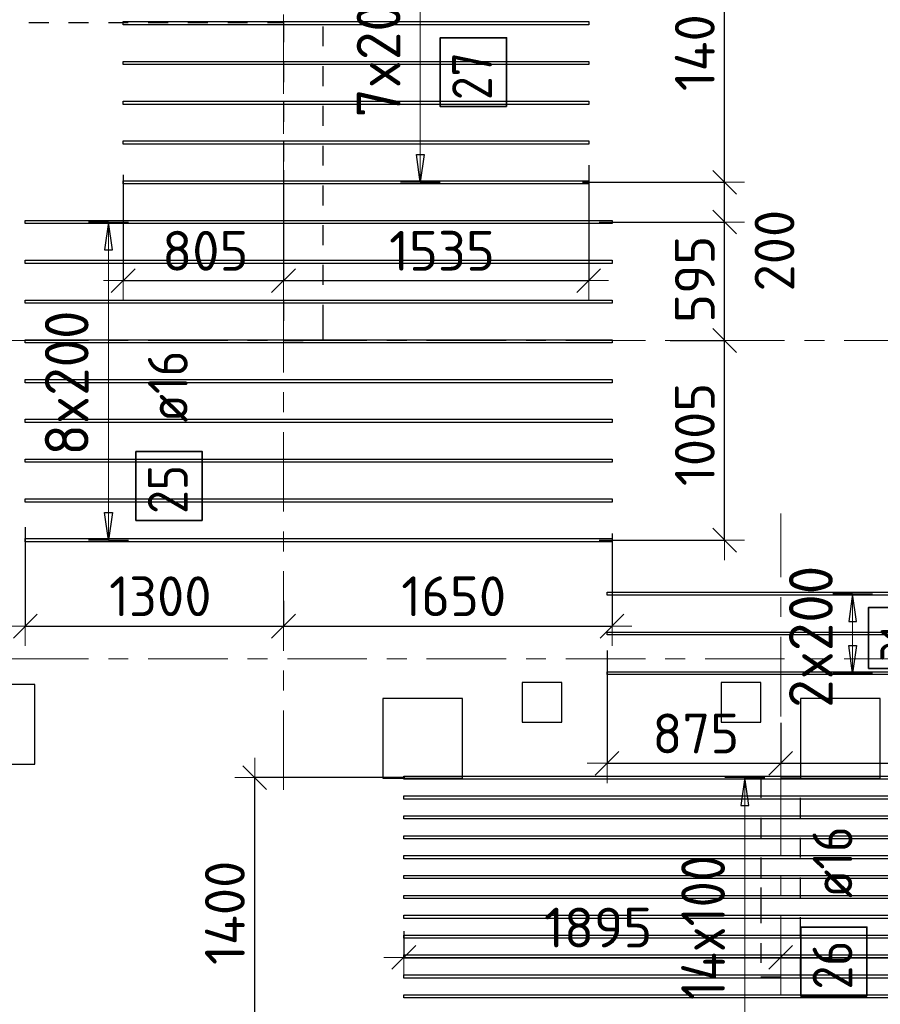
# Model space of a CAD drawing. Header units: metres. Extents: x -38 to 97, y -15 to 21.
# Tile 40 of 132: x 44.32 to 48.65, y 5.66 to 10.61. Entities that reach past the tile are written whole.
import ezdxf

# ---------------------------------------------------------------- set-up
doc = ezdxf.new("R2010")
doc.units = ezdxf.units.M
doc.header["$PDMODE"] = 65
for name, pattern in [('______11', [0.5, 0.4, -0.05, 0, -0.05]), ('______2', [0.0405, 0.03, -0.0105]), ('______5', [1.1, 0.8, -0.1, 0.1, -0.1])]:
    doc.linetypes.add(name, pattern=pattern)
for name, color, linetype, lineweight in [('XR$2$Осевая линия (1)', 7, '______5', 13), ('XR$4$Перекрытие (1)', 7, 'Continuous', 35), ('XR$4$Размерная линия (1)', 7, 'Continuous', 13)]:
    doc.layers.add(name, color=color, linetype=linetype, lineweight=lineweight)
doc.layers.add('XR$4$Арм.стержн.Доп. Арм верхн.зоны Х', color=7, linetype='Continuous', lineweight=35, true_color=0x8c8cff)
doc.layers.add('XR$6$Стена_ бетон несущ.', color=7, linetype='Continuous', lineweight=70, true_color=0xb4b496)
doc.styles.add('ISOCPEUR', font='txt')
doc.dimstyles.new('DIMSTYLE_3', dxfattribs={"dimtxt": 0.2, "dimasz": 0.2, "dimexe": 0, "dimexo": 0, "dimgap": 0.1, "dimtad": 2, "dimdec": 0, "dimlfac": 1000, "dimrnd": 5, "dimzin": 12, "dimdsep": 46, "dimtxsty": 'ISOCPEUR', "dimblk1": 'ALL_ML_STRICH', "dimblk2": 'ALL_ML_STRICH', "dimsah": 1, "dimcen": 0, "dimclrd": 7, "dimclre": 256, "dimclrt": 7, "dimadec": 0, "dimazin": 0, "dimtfac": 1, "dimtdec": 0, "dimtix": 1, "dimtmove": 2, "dimatfit": 3, "dimfxl": 0, "dimtzin": 0, "dimlwd": 0, "dimlwe": -3, "dimarcsym": 0})
doc.dimstyles.new('DIMSTYLE_34', dxfattribs={"dimtxt": 0.2, "dimasz": 0.2, "dimexe": 0, "dimexo": 0, "dimgap": 0.1, "dimtad": 0, "dimdec": 0, "dimlfac": 1000, "dimrnd": 5, "dimzin": 12, "dimdsep": 46, "dimtxsty": 'ISOCPEUR', "dimblk1": 'ALL_ML_STRICH', "dimblk2": 'ALL_ML_STRICH', "dimsah": 1, "dimcen": 0, "dimclrd": 7, "dimclre": 256, "dimclrt": 7, "dimadec": 0, "dimazin": 0, "dimtfac": 1, "dimtdec": 0, "dimtix": 1, "dimtmove": 2, "dimatfit": 3, "dimfxl": 0, "dimtvp": 1.2, "dimtzin": 0, "dimlwd": 0, "dimlwe": -3, "dimarcsym": 0})

# ---------------------------------------------------------------- blocks, each defined once
blk = doc.blocks.new('ALL_ML_STRICH')
at = {"color": 0, "linetype": 'ByBlock', "lineweight": -2}
for p, q in [((0, -0.5), (0, 0.5)), ((-0.3, -0.3), (0.3, 0.3)), ((-1, 0), (0.5, 0))]:
    blk.add_line(p, q, dxfattribs=at)
blk = doc.blocks.new('*D488')
at = {"layer": 'DEFPOINTS', "color": 7, "linetype": 'Continuous', "lineweight": 13, "transparency": 33554687}
for p in [(47.5748, 9), (47.218, 7.9959), (47.8683, 7.9959)]:
    blk.add_point(p, dxfattribs=at)
at = {"layer": 'XR$4$Размерная линия (1)', "color": 9, "linetype": 'Continuous', "lineweight": -2, "true_color": 0xc7c7c7, "transparency": 33554687}
for p, q in [((47.5948, 9), (47.8683, 9)), ((47.238, 7.9959), (47.8683, 7.9959))]:
    blk.add_line(p, q, dxfattribs=at)
at = {"layer": 'XR$4$Размерная линия (1)', "color": 7, "linetype": 'Continuous', "lineweight": -2, "transparency": 33554687}
blk.add_line((47.8683, 7.9959), (47.8683, 9), dxfattribs=at)
at = {"layer": 'XR$4$Размерная линия (1)', "color": 7, "linetype": 'Continuous', "lineweight": 13, "transparency": 33554687, "xscale": 0.2, "yscale": 0.2, "zscale": 0.2}
for p, rotation in [((47.8683, 9), 90), ((47.8683, 7.9959), 270)]:
    blk.add_blockref('ALL_ML_STRICH', p, dxfattribs=dict(at, rotation=rotation))
at = {"layer": 'XR$4$Размерная линия (1)', "color": 7, "linetype": 'Continuous', "lineweight": 13, "transparency": 33554687, "insert": (47.7183, 8.528), "char_height": 0.2, "width": 0.8, "attachment_point": 5, "rotation": 90, "style": 'ISOCPEUR'}
blk.add_mtext('\\A1;{1005}', dxfattribs=at)
blk = doc.blocks.new('*D489')
at = {"layer": 'DEFPOINTS', "color": 7, "linetype": 'Continuous', "lineweight": 13, "transparency": 33554687}
for p in [(47.218, 9.5959), (47.5748, 9), (47.8683, 9)]:
    blk.add_point(p, dxfattribs=at)
at = {"layer": 'XR$4$Размерная линия (1)', "color": 9, "linetype": 'Continuous', "lineweight": -2, "true_color": 0xc7c7c7, "transparency": 33554687}
for p, q in [((47.238, 9.5959), (47.8683, 9.5959)), ((47.5948, 9), (47.8683, 9))]:
    blk.add_line(p, q, dxfattribs=at)
at = {"layer": 'XR$4$Размерная линия (1)', "color": 7, "linetype": 'Continuous', "lineweight": -2, "transparency": 33554687}
blk.add_line((47.8683, 9), (47.8683, 9.5959), dxfattribs=at)
at = {"layer": 'XR$4$Размерная линия (1)', "color": 7, "linetype": 'Continuous', "lineweight": 13, "transparency": 33554687, "xscale": 0.2, "yscale": 0.2, "zscale": 0.2}
for p, rotation in [((47.8683, 9.5959), 90), ((47.8683, 9), 270)]:
    blk.add_blockref('ALL_ML_STRICH', p, dxfattribs=dict(at, rotation=rotation))
at = {"layer": 'XR$4$Размерная линия (1)', "color": 7, "linetype": 'Continuous', "lineweight": 13, "transparency": 33554687, "insert": (47.7183, 9.308), "char_height": 0.2, "width": 0.6, "attachment_point": 5, "rotation": 90, "style": 'ISOCPEUR'}
blk.add_mtext('\\A1;{595}', dxfattribs=at)
blk = doc.blocks.new('*D490')
at = {"layer": 'DEFPOINTS', "color": 7, "linetype": 'Continuous', "lineweight": 13, "transparency": 33554687}
for p in [(47.1336, 9.7959), (47.218, 9.5959), (47.8683, 9.5959)]:
    blk.add_point(p, dxfattribs=at)
at = {"layer": 'XR$4$Размерная линия (1)', "color": 9, "linetype": 'Continuous', "lineweight": -2, "true_color": 0xc7c7c7, "transparency": 33554687}
for p, q in [((47.1536, 9.7959), (47.8683, 9.7959)), ((47.238, 9.5959), (47.8683, 9.5959))]:
    blk.add_line(p, q, dxfattribs=at)
at = {"layer": 'XR$4$Размерная линия (1)', "color": 7, "linetype": 'Continuous', "lineweight": -2, "transparency": 33554687}
blk.add_line((47.8683, 9.5959), (47.8683, 9.7959), dxfattribs=at)
at = {"layer": 'XR$4$Размерная линия (1)', "color": 7, "linetype": 'Continuous', "lineweight": 13, "transparency": 33554687, "xscale": 0.2, "yscale": 0.2, "zscale": 0.2}
for p, rotation in [((47.8683, 9.7959), 90), ((47.8683, 9.5959), 270)]:
    blk.add_blockref('ALL_ML_STRICH', p, dxfattribs=dict(at, rotation=rotation))
at = {"layer": 'XR$4$Размерная линия (1)', "color": 7, "linetype": 'Continuous', "lineweight": 13, "transparency": 33554687, "insert": (48.1191, 9.4522), "char_height": 0.2, "width": 0.6, "attachment_point": 5, "rotation": 90, "style": 'ISOCPEUR'}
blk.add_mtext('\\A1;{200}', dxfattribs=at)
blk = doc.blocks.new('*D491')
at = {"layer": 'DEFPOINTS', "color": 7, "linetype": 'Continuous', "lineweight": 13, "transparency": 33554687}
for p in [(47.1077, 11.1959), (47.1336, 9.7959), (47.8683, 9.7959)]:
    blk.add_point(p, dxfattribs=at)
at = {"layer": 'XR$4$Размерная линия (1)', "color": 9, "linetype": 'Continuous', "lineweight": -2, "true_color": 0xc7c7c7, "transparency": 33554687}
for p, q in [((47.1277, 11.1959), (47.8683, 11.1959)), ((47.1536, 9.7959), (47.8683, 9.7959))]:
    blk.add_line(p, q, dxfattribs=at)
at = {"layer": 'XR$4$Размерная линия (1)', "color": 7, "linetype": 'Continuous', "lineweight": -2, "transparency": 33554687}
blk.add_line((47.8683, 9.7959), (47.8683, 11.1959), dxfattribs=at)
at = {"layer": 'XR$4$Размерная линия (1)', "color": 7, "linetype": 'Continuous', "lineweight": 13, "transparency": 33554687, "xscale": 0.2, "yscale": 0.2, "zscale": 0.2}
for p, rotation in [((47.8683, 11.1959), 90), ((47.8683, 9.7959), 270)]:
    blk.add_blockref('ALL_ML_STRICH', p, dxfattribs=dict(at, rotation=rotation))
at = {"layer": 'XR$4$Размерная линия (1)', "color": 7, "linetype": 'Continuous', "lineweight": 13, "transparency": 33554687, "insert": (47.7183, 10.5159), "char_height": 0.2, "width": 0.8, "attachment_point": 5, "rotation": 90, "style": 'ISOCPEUR'}
blk.add_mtext('\\A1;{1400}', dxfattribs=at)
blk = doc.blocks.new('*D500')
at = {"layer": 'DEFPOINTS', "color": 7, "linetype": 'Continuous', "lineweight": 13, "transparency": 33554687}
for p in [(44.3523, 8.0816), (45.65, 7.7118), (44.3523, 7.5641)]:
    blk.add_point(p, dxfattribs=at)
at = {"layer": 'XR$4$Размерная линия (1)', "color": 9, "linetype": 'Continuous', "lineweight": -2, "true_color": 0xc7c7c7, "transparency": 33554687}
for p, q in [((44.3523, 8.0616), (44.3523, 7.5641)), ((45.65, 7.6918), (45.65, 7.5641))]:
    blk.add_line(p, q, dxfattribs=at)
at = {"layer": 'XR$4$Размерная линия (1)', "color": 7, "linetype": 'Continuous', "lineweight": -2, "transparency": 33554687}
blk.add_line((44.3523, 7.5641), (45.65, 7.5641), dxfattribs=at)
at = {"layer": 'XR$4$Размерная линия (1)', "color": 7, "linetype": 'Continuous', "lineweight": 13, "transparency": 33554687, "xscale": 0.2, "yscale": 0.2, "zscale": 0.2, "rotation": 180}
blk.add_blockref('ALL_ML_STRICH', (44.3523, 7.5641), dxfattribs=at)
at = {"layer": 'XR$4$Размерная линия (1)', "color": 7, "linetype": 'Continuous', "lineweight": 13, "transparency": 33554687, "xscale": 0.2, "yscale": 0.2, "zscale": 0.2}
blk.add_blockref('ALL_ML_STRICH', (45.65, 7.5641), dxfattribs=at)
at = {"layer": 'XR$4$Размерная линия (1)', "color": 7, "linetype": 'Continuous', "lineweight": 13, "transparency": 33554687, "insert": (45.0312, 7.7141), "char_height": 0.2, "width": 0.8, "attachment_point": 5, "style": 'ISOCPEUR'}
blk.add_mtext('\\A1;{1300}', dxfattribs=at)
blk = doc.blocks.new('*D501')
at = {"layer": 'DEFPOINTS', "color": 7, "linetype": 'Continuous', "lineweight": 13, "transparency": 33554687}
for p in [(47.3023, 8.0491), (45.65, 7.7118), (45.65, 7.5641)]:
    blk.add_point(p, dxfattribs=at)
at = {"layer": 'XR$4$Размерная линия (1)', "color": 9, "linetype": 'Continuous', "lineweight": -2, "true_color": 0xc7c7c7, "transparency": 33554687}
for p, q in [((47.3023, 8.0291), (47.3023, 7.5641)), ((45.65, 7.6918), (45.65, 7.5641))]:
    blk.add_line(p, q, dxfattribs=at)
at = {"layer": 'XR$4$Размерная линия (1)', "color": 7, "linetype": 'Continuous', "lineweight": -2, "transparency": 33554687}
blk.add_line((45.65, 7.5641), (47.3023, 7.5641), dxfattribs=at)
at = {"layer": 'XR$4$Размерная линия (1)', "color": 7, "linetype": 'Continuous', "lineweight": 13, "transparency": 33554687, "xscale": 0.2, "yscale": 0.2, "zscale": 0.2, "rotation": 180}
blk.add_blockref('ALL_ML_STRICH', (45.65, 7.5641), dxfattribs=at)
at = {"layer": 'XR$4$Размерная линия (1)', "color": 7, "linetype": 'Continuous', "lineweight": 13, "transparency": 33554687, "xscale": 0.2, "yscale": 0.2, "zscale": 0.2}
blk.add_blockref('ALL_ML_STRICH', (47.3023, 7.5641), dxfattribs=at)
at = {"layer": 'XR$4$Размерная линия (1)', "color": 7, "linetype": 'Continuous', "lineweight": 13, "transparency": 33554687, "insert": (46.5062, 7.7141), "char_height": 0.2, "width": 0.8, "attachment_point": 5, "style": 'ISOCPEUR'}
blk.add_mtext('\\A1;{1650}', dxfattribs=at)
blk = doc.blocks.new('*D502')
at = {"layer": 'DEFPOINTS', "color": 7, "linetype": 'Continuous', "lineweight": 13, "transparency": 33554687}
for p in [(45.65, 9.8772), (44.8447, 9.8529), (44.8447, 9.3014)]:
    blk.add_point(p, dxfattribs=at)
at = {"layer": 'XR$4$Размерная линия (1)', "color": 9, "linetype": 'Continuous', "lineweight": -2, "true_color": 0xc7c7c7, "transparency": 33554687}
for p, q in [((45.65, 9.8572), (45.65, 9.3014)), ((44.8447, 9.8329), (44.8447, 9.3014))]:
    blk.add_line(p, q, dxfattribs=at)
at = {"layer": 'XR$4$Размерная линия (1)', "color": 7, "linetype": 'Continuous', "lineweight": -2, "transparency": 33554687}
blk.add_line((44.8447, 9.3014), (45.65, 9.3014), dxfattribs=at)
at = {"layer": 'XR$4$Размерная линия (1)', "color": 7, "linetype": 'Continuous', "lineweight": 13, "transparency": 33554687, "xscale": 0.2, "yscale": 0.2, "zscale": 0.2, "rotation": 180}
blk.add_blockref('ALL_ML_STRICH', (44.8447, 9.3014), dxfattribs=at)
at = {"layer": 'XR$4$Размерная линия (1)', "color": 7, "linetype": 'Continuous', "lineweight": 13, "transparency": 33554687, "xscale": 0.2, "yscale": 0.2, "zscale": 0.2}
blk.add_blockref('ALL_ML_STRICH', (45.65, 9.3014), dxfattribs=at)
at = {"layer": 'XR$4$Размерная линия (1)', "color": 7, "linetype": 'Continuous', "lineweight": 13, "transparency": 33554687, "insert": (45.2573, 9.4514), "char_height": 0.2, "width": 0.6, "attachment_point": 5, "style": 'ISOCPEUR'}
blk.add_mtext('\\A1;{805}', dxfattribs=at)
blk = doc.blocks.new('*D503')
at = {"layer": 'DEFPOINTS', "color": 7, "linetype": 'Continuous', "lineweight": 13, "transparency": 33554687}
for p in [(45.65, 9.8772), (47.1847, 9.9016), (45.65, 9.3014)]:
    blk.add_point(p, dxfattribs=at)
at = {"layer": 'XR$4$Размерная линия (1)', "color": 9, "linetype": 'Continuous', "lineweight": -2, "true_color": 0xc7c7c7, "transparency": 33554687}
for p, q in [((45.65, 9.8572), (45.65, 9.3014)), ((47.1847, 9.8816), (47.1847, 9.3014))]:
    blk.add_line(p, q, dxfattribs=at)
at = {"layer": 'XR$4$Размерная линия (1)', "color": 7, "linetype": 'Continuous', "lineweight": -2, "transparency": 33554687}
blk.add_line((45.65, 9.3014), (47.1847, 9.3014), dxfattribs=at)
at = {"layer": 'XR$4$Размерная линия (1)', "color": 7, "linetype": 'Continuous', "lineweight": 13, "transparency": 33554687, "xscale": 0.2, "yscale": 0.2, "zscale": 0.2, "rotation": 180}
blk.add_blockref('ALL_ML_STRICH', (45.65, 9.3014), dxfattribs=at)
at = {"layer": 'XR$4$Размерная линия (1)', "color": 7, "linetype": 'Continuous', "lineweight": 13, "transparency": 33554687, "xscale": 0.2, "yscale": 0.2, "zscale": 0.2}
blk.add_blockref('ALL_ML_STRICH', (47.1847, 9.3014), dxfattribs=at)
at = {"layer": 'XR$4$Размерная линия (1)', "color": 7, "linetype": 'Continuous', "lineweight": 13, "transparency": 33554687, "insert": (46.4473, 9.4514), "char_height": 0.2, "width": 0.8, "attachment_point": 5, "style": 'ISOCPEUR'}
blk.add_mtext('\\A1;{1535}', dxfattribs=at)
blk = doc.blocks.new('*D536')
at = {"layer": 'DEFPOINTS', "color": 7, "linetype": 'Continuous', "lineweight": 13, "transparency": 33554687}
for p in [(47.2769, 7.4608), (48.15, 7.0974), (47.2769, 6.8742)]:
    blk.add_point(p, dxfattribs=at)
at = {"layer": 'XR$4$Размерная линия (1)', "color": 9, "linetype": 'Continuous', "lineweight": -2, "true_color": 0xc7c7c7, "transparency": 33554687}
for p, q in [((47.2769, 7.4408), (47.2769, 6.8742)), ((48.15, 7.0774), (48.15, 6.8742))]:
    blk.add_line(p, q, dxfattribs=at)
at = {"layer": 'XR$4$Размерная линия (1)', "color": 7, "linetype": 'Continuous', "lineweight": -2, "transparency": 33554687}
blk.add_line((47.2769, 6.8742), (48.15, 6.8742), dxfattribs=at)
at = {"layer": 'XR$4$Размерная линия (1)', "color": 7, "linetype": 'Continuous', "lineweight": 13, "transparency": 33554687, "xscale": 0.2, "yscale": 0.2, "zscale": 0.2, "rotation": 180}
blk.add_blockref('ALL_ML_STRICH', (47.2769, 6.8742), dxfattribs=at)
at = {"layer": 'XR$4$Размерная линия (1)', "color": 7, "linetype": 'Continuous', "lineweight": 13, "transparency": 33554687, "xscale": 0.2, "yscale": 0.2, "zscale": 0.2}
blk.add_blockref('ALL_ML_STRICH', (48.15, 6.8742), dxfattribs=at)
at = {"layer": 'XR$4$Размерная линия (1)', "color": 7, "linetype": 'Continuous', "lineweight": 13, "transparency": 33554687, "insert": (47.7234, 7.0242), "char_height": 0.2, "width": 0.6, "attachment_point": 5, "style": 'ISOCPEUR'}
blk.add_mtext('\\A1;{875}', dxfattribs=at)
blk = doc.blocks.new('*D537')
at = {"layer": 'DEFPOINTS', "color": 7, "linetype": 'Continuous', "lineweight": 13, "transparency": 33554687}
for p in [(50.2269, 7.4562), (48.15, 7.0974), (48.15, 6.8742)]:
    blk.add_point(p, dxfattribs=at)
at = {"layer": 'XR$4$Размерная линия (1)', "color": 9, "linetype": 'Continuous', "lineweight": -2, "true_color": 0xc7c7c7, "transparency": 33554687}
for p, q in [((50.2269, 7.4362), (50.2269, 6.8742)), ((48.15, 7.0774), (48.15, 6.8742))]:
    blk.add_line(p, q, dxfattribs=at)
at = {"layer": 'XR$4$Размерная линия (1)', "color": 7, "linetype": 'Continuous', "lineweight": -2, "transparency": 33554687}
blk.add_line((48.15, 6.8742), (50.2269, 6.8742), dxfattribs=at)
at = {"layer": 'XR$4$Размерная линия (1)', "color": 7, "linetype": 'Continuous', "lineweight": 13, "transparency": 33554687, "xscale": 0.2, "yscale": 0.2, "zscale": 0.2, "rotation": 180}
blk.add_blockref('ALL_ML_STRICH', (48.15, 6.8742), dxfattribs=at)
at = {"layer": 'XR$4$Размерная линия (1)', "color": 7, "linetype": 'Continuous', "lineweight": 13, "transparency": 33554687, "xscale": 0.2, "yscale": 0.2, "zscale": 0.2}
blk.add_blockref('ALL_ML_STRICH', (50.2269, 6.8742), dxfattribs=at)
at = {"layer": 'XR$4$Размерная линия (1)', "color": 7, "linetype": 'Continuous', "lineweight": 13, "transparency": 33554687, "insert": (49.1984, 7.0242), "char_height": 0.2, "width": 0.8, "attachment_point": 5, "style": 'ISOCPEUR'}
blk.add_mtext('\\A1;{2075}', dxfattribs=at)
blk = doc.blocks.new('*D627')
at = {"layer": 'DEFPOINTS', "color": 7, "linetype": 'Continuous', "lineweight": 13, "transparency": 33554687}
for p in [(46.255, 6.0492), (46.255, 5.8981), (48.15, 5.8738)]:
    blk.add_point(p, dxfattribs=at)
at = {"layer": 'XR$4$Размерная линия (1)', "color": 9, "linetype": 'Continuous', "lineweight": -2, "true_color": 0xc7c7c7, "transparency": 33554687}
for p, q in [((46.255, 6.0292), (46.255, 5.8981)), ((48.15, 5.8938), (48.15, 5.8981))]:
    blk.add_line(p, q, dxfattribs=at)
at = {"layer": 'XR$4$Размерная линия (1)', "color": 7, "linetype": 'Continuous', "lineweight": -2, "transparency": 33554687}
blk.add_line((46.255, 5.8981), (48.15, 5.8981), dxfattribs=at)
at = {"layer": 'XR$4$Размерная линия (1)', "color": 7, "linetype": 'Continuous', "lineweight": 13, "transparency": 33554687, "xscale": 0.2, "yscale": 0.2, "zscale": 0.2, "rotation": 180}
blk.add_blockref('ALL_ML_STRICH', (46.255, 5.8981), dxfattribs=at)
at = {"layer": 'XR$4$Размерная линия (1)', "color": 7, "linetype": 'Continuous', "lineweight": 13, "transparency": 33554687, "xscale": 0.2, "yscale": 0.2, "zscale": 0.2}
blk.add_blockref('ALL_ML_STRICH', (48.15, 5.8981), dxfattribs=at)
at = {"layer": 'XR$4$Размерная линия (1)', "color": 7, "linetype": 'Continuous', "lineweight": 13, "transparency": 33554687, "insert": (47.2325, 6.0481), "char_height": 0.2, "width": 0.8, "attachment_point": 5, "style": 'ISOCPEUR'}
blk.add_mtext('\\A1;{1895}', dxfattribs=at)
blk = doc.blocks.new('*D628')
at = {"layer": 'DEFPOINTS', "color": 7, "linetype": 'Continuous', "lineweight": 13, "transparency": 33554687}
for p in [(50.155, 5.953), (48.15, 5.8981), (48.15, 5.8738)]:
    blk.add_point(p, dxfattribs=at)
at = {"layer": 'XR$4$Размерная линия (1)', "color": 9, "linetype": 'Continuous', "lineweight": -2, "true_color": 0xc7c7c7, "transparency": 33554687}
for p, q in [((48.15, 5.8938), (48.15, 5.8981)), ((50.155, 5.933), (50.155, 5.8981))]:
    blk.add_line(p, q, dxfattribs=at)
at = {"layer": 'XR$4$Размерная линия (1)', "color": 7, "linetype": 'Continuous', "lineweight": -2, "transparency": 33554687}
blk.add_line((48.15, 5.8981), (50.155, 5.8981), dxfattribs=at)
at = {"layer": 'XR$4$Размерная линия (1)', "color": 7, "linetype": 'Continuous', "lineweight": 13, "transparency": 33554687, "xscale": 0.2, "yscale": 0.2, "zscale": 0.2, "rotation": 180}
blk.add_blockref('ALL_ML_STRICH', (48.15, 5.8981), dxfattribs=at)
at = {"layer": 'XR$4$Размерная линия (1)', "color": 7, "linetype": 'Continuous', "lineweight": 13, "transparency": 33554687, "xscale": 0.2, "yscale": 0.2, "zscale": 0.2}
blk.add_blockref('ALL_ML_STRICH', (50.155, 5.8981), dxfattribs=at)
at = {"layer": 'XR$4$Размерная линия (1)', "color": 7, "linetype": 'Continuous', "lineweight": 13, "transparency": 33554687, "insert": (49.1625, 6.0481), "char_height": 0.2, "width": 0.8, "attachment_point": 5, "style": 'ISOCPEUR'}
blk.add_mtext('\\A1;{2005}', dxfattribs=at)
blk = doc.blocks.new('*D632')
at = {"layer": 'DEFPOINTS', "color": 7, "linetype": 'Continuous', "lineweight": 13, "transparency": 33554687}
for p in [(46.2806, 6.8022), (45.5056, 5.4022), (46.2957, 5.4022)]:
    blk.add_point(p, dxfattribs=at)
at = {"layer": 'XR$4$Размерная линия (1)', "color": 9, "linetype": 'Continuous', "lineweight": -2, "true_color": 0xc7c7c7, "transparency": 33554687}
for p, q in [((46.2606, 6.8022), (45.5056, 6.8022)), ((46.2757, 5.4022), (45.5056, 5.4022))]:
    blk.add_line(p, q, dxfattribs=at)
at = {"layer": 'XR$4$Размерная линия (1)', "color": 7, "linetype": 'Continuous', "lineweight": -2, "transparency": 33554687}
blk.add_line((45.5056, 5.4022), (45.5056, 6.8022), dxfattribs=at)
at = {"layer": 'XR$4$Размерная линия (1)', "color": 7, "linetype": 'Continuous', "lineweight": 13, "transparency": 33554687, "xscale": 0.2, "yscale": 0.2, "zscale": 0.2}
for p, rotation in [((45.5056, 6.8022), 90), ((45.5056, 5.4022), 270)]:
    blk.add_blockref('ALL_ML_STRICH', p, dxfattribs=dict(at, rotation=rotation))
at = {"layer": 'XR$4$Размерная линия (1)', "color": 7, "linetype": 'Continuous', "lineweight": 13, "transparency": 33554687, "insert": (45.3556, 6.1222), "char_height": 0.2, "width": 0.8, "attachment_point": 5, "rotation": 90, "style": 'ISOCPEUR'}
blk.add_mtext('\\A1;{1400}', dxfattribs=at)

msp = doc.modelspace()

# ---------------------------------------------------------------- linework, layer by layer
at = {"layer": 'XR$2$Осевая линия (1)', "color": 253, "linetype": '______11', "lineweight": 13, "true_color": 0xa0a0a0, "transparency": 33554687}
for p, q in [((45.65, 6.74), (45.65, 19.78)), ((-2.63, 9), (62.6, 9)), ((48.15, -3.39), (48.15, 8.13)), ((-2.63, 7.4), (62.6, 7.4))]:
    msp.add_line(p, q, dxfattribs=at)
at = {"layer": 'XR$4$Арм.стержн.Доп. Арм верхн.зоны Х', "color": 7, "linetype": 'Continuous', "lineweight": 13, "transparency": 33554687}
for p, q in [((46.3383, 9.7959), (46.3383, 11.1959)), ((46.3383, 9.7959), (46.3383, 9.7959)), ((44.7705, 9.5959), (44.7705, 9.5959)), ((44.7705, 7.9959), (44.7705, 9.5959)), ((44.7705, 7.9959), (44.7705, 7.9959)), ((48.5119, 7.7272), (48.5119, 7.7272)), ((48.5119, 7.3272), (48.5119, 7.7272)), ((48.5119, 7.3272), (48.5119, 7.3272)), ((47.9701, 6.8022), (47.9701, 6.8022)), ((47.9701, 5.4022), (47.9701, 6.8022))]:
    msp.add_line(p, q, dxfattribs=at)
at = {"layer": 'XR$4$Арм.стержн.Доп. Арм верхн.зоны Х', "color": 7, "linetype": 'Continuous', "lineweight": 25, "transparency": 33554687}
for p, q in [((46.3383, 9.7959), (46.3183, 9.9359)), ((46.3183, 9.9359), (46.3583, 9.9359)), ((46.3583, 9.9359), (46.3383, 9.7959)), ((44.7705, 9.5959), (44.7505, 9.4559)), ((44.7905, 9.4559), (44.7705, 9.5959)), ((44.7505, 9.4559), (44.7905, 9.4559)), ((44.7705, 7.9959), (44.7505, 8.1359)), ((44.7505, 8.1359), (44.7905, 8.1359)), ((44.7905, 8.1359), (44.7705, 7.9959)), ((48.5119, 7.7272), (48.4919, 7.5872)), ((48.5319, 7.5872), (48.5119, 7.7272)), ((48.4919, 7.5872), (48.5319, 7.5872)), ((48.5119, 7.3272), (48.4919, 7.4672)), ((48.4919, 7.4672), (48.5319, 7.4672)), ((48.5319, 7.4672), (48.5119, 7.3272)), ((47.9701, 6.8022), (47.9501, 6.6622)), ((47.9901, 6.6622), (47.9701, 6.8022)), ((47.9501, 6.6622), (47.9901, 6.6622))]:
    msp.add_line(p, q, dxfattribs=at)
at = {"layer": 'XR$4$Арм.стержн.Доп. Арм верхн.зоны Х', "color": 253, "linetype": 'Continuous', "lineweight": -3, "true_color": 0xa0a0a0, "transparency": 33554687}
for p, q in [((46.3383, 9.7959), (46.2383, 9.7959)), ((46.3383, 9.7959), (46.4383, 9.7959)), ((44.7705, 9.5959), (44.6705, 9.5959)), ((44.7705, 9.5959), (44.8705, 9.5959)), ((44.7705, 7.9959), (44.6705, 7.9959)), ((44.7705, 7.9959), (44.8705, 7.9959)), ((48.5119, 7.7272), (48.4119, 7.7272)), ((48.5119, 7.7272), (48.6119, 7.7272)), ((48.5119, 7.3272), (48.4119, 7.3272)), ((48.5119, 7.3272), (48.6119, 7.3272)), ((47.9701, 6.8022), (47.8701, 6.8022)), ((47.9701, 6.8022), (48.0701, 6.8022))]:
    msp.add_line(p, q, dxfattribs=at)
at = {"layer": 'XR$4$Арм.стержн.Доп. Арм верхн.зоны Х', "color": 7, "linetype": 'Continuous', "lineweight": 25, "transparency": 33554687}
for points in [[(44.8447, 10.6039), (47.1847, 10.6039), (47.1847, 10.5879), (44.8447, 10.5879), (44.8447, 10.6039)], [(44.8447, 10.4039), (47.1847, 10.4039), (47.1847, 10.3879), (44.8447, 10.3879), (44.8447, 10.4039)], [(44.8447, 10.2039), (47.1847, 10.2039), (47.1847, 10.1879), (44.8447, 10.1879), (44.8447, 10.2039)], [(44.8447, 10.0039), (47.1847, 10.0039), (47.1847, 9.9879), (44.8447, 9.9879), (44.8447, 10.0039)], [(44.8447, 9.8039), (47.1847, 9.8039), (47.1847, 9.7879), (44.8447, 9.7879), (44.8447, 9.8039)], [(47.3023, 9.5879), (44.3523, 9.5879), (44.3523, 9.6039), (47.3023, 9.6039), (47.3023, 9.5879)], [(47.3023, 9.3879), (44.3523, 9.3879), (44.3523, 9.4039), (47.3023, 9.4039), (47.3023, 9.3879)], [(47.3023, 9.1879), (44.3523, 9.1879), (44.3523, 9.2039), (47.3023, 9.2039), (47.3023, 9.1879)], [(47.3023, 8.9879), (44.3523, 8.9879), (44.3523, 9.0039), (47.3023, 9.0039), (47.3023, 8.9879)], [(47.3023, 8.7879), (44.3523, 8.7879), (44.3523, 8.8039), (47.3023, 8.8039), (47.3023, 8.7879)], [(47.3023, 8.5879), (44.3523, 8.5879), (44.3523, 8.6039), (47.3023, 8.6039), (47.3023, 8.5879)], [(47.3023, 8.3879), (44.3523, 8.3879), (44.3523, 8.4039), (47.3023, 8.4039), (47.3023, 8.3879)], [(47.3023, 8.1879), (44.3523, 8.1879), (44.3523, 8.2039), (47.3023, 8.2039), (47.3023, 8.1879)], [(47.3023, 7.9879), (44.3523, 7.9879), (44.3523, 8.0039), (47.3023, 8.0039), (47.3023, 7.9879)], [(50.2269, 7.7202), (47.2769, 7.7202), (47.2769, 7.7342), (50.2269, 7.7342), (50.2269, 7.7202)], [(50.2269, 7.5202), (47.2769, 7.5202), (47.2769, 7.5342), (50.2269, 7.5342), (50.2269, 7.5202)], [(50.2269, 7.3202), (47.2769, 7.3202), (47.2769, 7.3342), (50.2269, 7.3342), (50.2269, 7.3202)], [(50.155, 6.7942), (46.255, 6.7942), (46.255, 6.8102), (50.155, 6.8102), (50.155, 6.7942)], [(50.155, 6.6942), (46.255, 6.6942), (46.255, 6.7102), (50.155, 6.7102), (50.155, 6.6942)], [(50.155, 6.5942), (46.255, 6.5942), (46.255, 6.6102), (50.155, 6.6102), (50.155, 6.5942)], [(50.155, 6.4942), (46.255, 6.4942), (46.255, 6.5102), (50.155, 6.5102), (50.155, 6.4942)], [(50.155, 6.3942), (46.255, 6.3942), (46.255, 6.4102), (50.155, 6.4102), (50.155, 6.3942)], [(50.155, 6.2942), (46.255, 6.2942), (46.255, 6.3102), (50.155, 6.3102), (50.155, 6.2942)], [(50.155, 6.1942), (46.255, 6.1942), (46.255, 6.2102), (50.155, 6.2102), (50.155, 6.1942)], [(50.155, 6.0942), (46.255, 6.0942), (46.255, 6.1102), (50.155, 6.1102), (50.155, 6.0942)], [(50.155, 5.9942), (46.255, 5.9942), (46.255, 6.0102), (50.155, 6.0102), (50.155, 5.9942)], [(50.155, 5.8942), (46.255, 5.8942), (46.255, 5.9102), (50.155, 5.9102), (50.155, 5.8942)], [(50.155, 5.7942), (46.255, 5.7942), (46.255, 5.8102), (50.155, 5.8102), (50.155, 5.7942)], [(50.155, 5.6942), (46.255, 5.6942), (46.255, 5.7102), (50.155, 5.7102), (50.155, 5.6942)]]:
    msp.add_lwpolyline(points, dxfattribs=at)
at = {"layer": 'XR$4$Арм.стержн.Доп. Арм верхн.зоны Х', "color": 7, "linetype": 'Continuous', "lineweight": 35, "transparency": 33554687}
for points in [[(46.7717, 10.1762), (46.7717, 10.5228), (46.4383, 10.5228), (46.4383, 10.1762), (46.7717, 10.1762)], [(45.2421, 8.0953), (45.2421, 8.4419), (44.9088, 8.4419), (44.9088, 8.0953), (45.2421, 8.0953)], [(48.9252, 7.3513), (48.9252, 7.658), (48.5919, 7.658), (48.5919, 7.3513), (48.9252, 7.3513)], [(48.584, 5.7037), (48.584, 6.0504), (48.2507, 6.0504), (48.2507, 5.7037), (48.584, 5.7037)]]:
    msp.add_lwpolyline(points, dxfattribs=at)
at = {"layer": 'XR$4$Перекрытие (1)', "color": 7, "linetype": 'Continuous', "lineweight": 25, "transparency": 33554687}
for p, q in [((47.0502, 7.2803), (46.8502, 7.2802)), ((46.8502, 7.2802), (46.8502, 7.0802)), ((47.0502, 7.0803), (47.0502, 7.2803)), ((48.0502, 7.2803), (47.8502, 7.2802)), ((47.8502, 7.2802), (47.8502, 7.0802)), ((48.0502, 7.0803), (48.0502, 7.2803)), ((44.4, 7.2702), (43.1, 7.2702)), ((44.4, 6.8702), (44.4, 7.2702)), ((46.15, 7.2002), (46.15, 6.8002)), ((46.55, 7.2002), (46.15, 7.2002)), ((46.55, 6.8002), (46.55, 7.2002)), ((48.25, 7.2002), (48.25, 6.8002)), ((48.65, 7.2002), (48.25, 7.2002)), ((48.65, 6.8002), (48.65, 7.2002)), ((46.8502, 7.0802), (47.0502, 7.0803)), ((47.8502, 7.0802), (48.0502, 7.0803)), ((43.1, 6.8702), (44.4, 6.8702)), ((46.15, 6.8002), (46.55, 6.8002)), ((48.25, 6.8002), (48.65, 6.8002))]:
    msp.add_line(p, q, dxfattribs=at)
at = {"layer": 'XR$6$Стена_ бетон несущ.', "color": 253, "linetype": '______2', "lineweight": -3, "true_color": 0xa0a0a0, "transparency": 33554687}
for p, q in [((45.85, 9.08), (45.85, 10.8)), ((42.97, 10.6), (45.65, 10.6)), ((45.65, 10.6), (45.65, 9)), ((45.85, 9), (45.85, 9.08)), ((45.65, 9), (45.85, 9)), ((48.25, 6.8), (48.05, 6.8)), ((48.05, 6.8), (48.05, 6.6)), ((48.25, 6.6), (48.25, 6.8)), ((48.05, 6.6), (48.05, 6.25)), ((48.25, 5.8), (48.25, 6.6)), ((48.05, 6.25), (48.05, 6.17)), ((48.05, 6.17), (48.05, 5.8)), ((48.05, 5.8), (48.25, 5.8))]:
    msp.add_line(p, q, dxfattribs=at)

# ---------------------------------------------------------------- texts
at = {"layer": 'XR$4$Арм.стержн.Доп. Арм верхн.зоны Х', "color": 7, "linetype": 'Continuous', "lineweight": 13, "transparency": 33554687, "char_height": 0.22, "attachment_point": 7, "rotation": 90, "style": 'ISOCPEUR'}
for s, insert, width in [('\\W0.95;7x200', (46.2383, 10.1219), 0.873359), ('\\W0.95;8x200', (44.6705, 8.4219), 0.873359), ('\\W0.95;2x200', (48.4119, 7.1532), 0.873359), ('\\W0.87;14x100', (47.8701, 5.6842), 0.952835)]:
    msp.add_mtext(s, dxfattribs=dict(at, insert=insert, width=width))
at = {"layer": 'XR$4$Арм.стержн.Доп. Арм верхн.зоны Х', "color": 7, "linetype": 'Continuous', "lineweight": 25, "transparency": 33554687, "char_height": 0.2, "attachment_point": 7, "rotation": 90, "style": 'ISOCPEUR'}
for s, insert, width in [('\\W0.87;27', (46.6983, 10.2095), 0.367208), ('\\W0.89; ø16 ', (45.1688, 8.4753), 0.749105), ('\\W0.87;25', (45.1688, 8.1286), 0.367208), ('\\W0.75;31', (48.8519, 7.3847), 0.314854), ('\\W0.89; ø16 ', (48.5107, 6.0837), 0.749105), ('\\W0.87;26', (48.5107, 5.737), 0.367208)]:
    msp.add_mtext(s, dxfattribs=dict(at, insert=insert, width=width))

# ---------------------------------------------------------------- dimensions: what is measured, and where the dimension line sits
at = {"layer": 'XR$4$Размерная линия (1)', "color": 7, "linetype": 'Continuous', "lineweight": 13, "transparency": 33554687}
for base, p1, p2, dimstyle, picture, middle in [((47.8683, 11.1959), (47.1536, 9.7959), (47.1277, 11.1959), 'DIMSTYLE_3', '*D491', (47.7183, 10.5159)), ((47.8683, 9.7959), (47.238, 9.5959), (47.1536, 9.7959), 'DIMSTYLE_34', '*D490', (48.1191, 9.4522)), ((47.8683, 9.5959), (47.5948, 9), (47.238, 9.5959), 'DIMSTYLE_3', '*D489', (47.7183, 9.308)), ((47.8683, 9), (47.238, 7.9959), (47.5948, 9), 'DIMSTYLE_3', '*D488', (47.7183, 8.528)), ((45.5056, 6.8022), (46.2757, 5.4022), (46.2606, 6.8022), 'DIMSTYLE_3', '*D632', (45.3556, 6.1222))]:
    dim = msp.add_linear_dim(base=base, p1=p1, p2=p2, angle=90, dimstyle=dimstyle, override={"dimpost": '<>', "dimclrd": 7, "dimclre": 9, "dimclrt": 7, "dimlwd": 0, "dimlwe": 65533}, dxfattribs=at)
    dim.commit()
    dim.dimension.update_dxf_attribs({"geometry": picture, "text_midpoint": middle, "dimtype": 160})
for base, p1, p2, picture, middle in [((45.65, 9.3014), (44.8447, 9.8329), (45.65, 9.8572), '*D502', (45.2573, 9.4514)), ((47.1847, 9.3014), (45.65, 9.8572), (47.1847, 9.8816), '*D503', (46.4473, 9.4514)), ((45.65, 7.5641), (44.3523, 8.0616), (45.65, 7.6918), '*D500', (45.0312, 7.7141)), ((47.3023, 7.5641), (45.65, 7.6918), (47.3023, 8.0291), '*D501', (46.5062, 7.7141)), ((48.15, 6.8742), (47.2769, 7.4408), (48.15, 7.0774), '*D536', (47.7234, 7.0242)), ((50.2269, 6.8742), (48.15, 7.0774), (50.2269, 7.4362), '*D537', (49.1984, 7.0242)), ((48.15, 5.8981), (46.255, 6.0292), (48.15, 5.8938), '*D627', (47.2325, 6.0481)), ((50.155, 5.8981), (48.15, 5.8938), (50.155, 5.933), '*D628', (49.1625, 6.0481))]:
    dim = msp.add_linear_dim(base=base, p1=p1, p2=p2, dimstyle='DIMSTYLE_3', override={"dimpost": '<>', "dimclrd": 7, "dimclre": 9, "dimclrt": 7, "dimlwd": 0, "dimlwe": 65533}, dxfattribs=at)
    dim.commit()
    dim.dimension.update_dxf_attribs({"geometry": picture, "text_midpoint": middle, "dimtype": 160})

doc.saveas('drawing.dxf')
